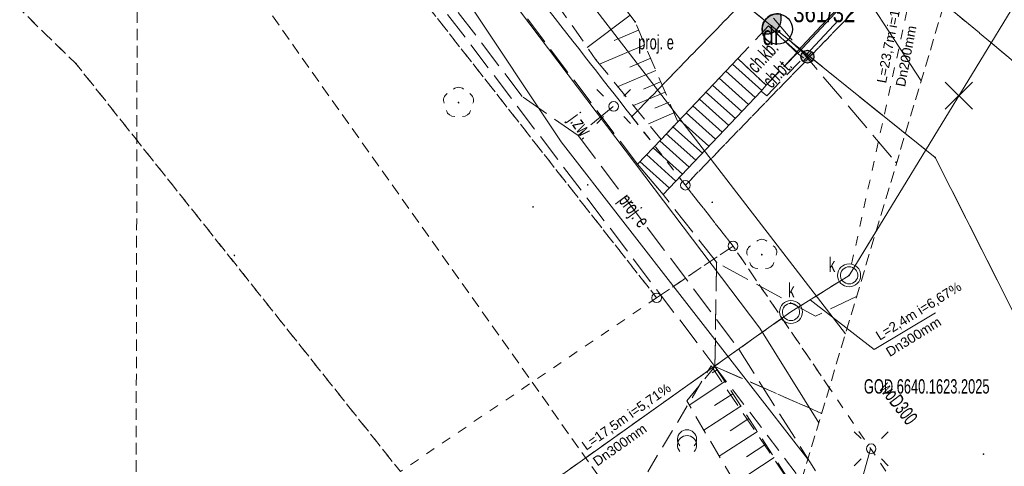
# Model space of a CAD drawing. Header units: metres. Extents: x 6541766 to 6542178, y 5894743 to 5895314.
# Tile 7 of 77: x 6541793 to 6541844, y 5894983 to 5895007. Entities that reach past the tile are written whole.
import ezdxf
from ezdxf.enums import TextEntityAlignment as Align

# ---------------------------------------------------------------- set-up
doc = ezdxf.new("R2010")
doc.units = ezdxf.units.M
for name, pattern in [('0.5_0.5', [1, 0.5, -0.5]), ('1.0_0.5', [1.5, 1, -0.5]), ('1.5_0.5', [2, 1.5, -0.5]), ('2', [0.9, 0.6, -0.3]), ('DASHED', [0.75, 0.5, -0.25]), ('egkk-500', [2, 1.5, -0.5]), ('egug-500', [1, 0.5, -0.5])]:
    doc.linetypes.add(name, pattern=pattern)
for name, color, linetype in [('000 Inne (niezydentyfikowane)', 7, 'Continuous'), ('210-oznaczenie konturu użytku gruntowego', 7, 'Continuous'), ('211-numer działki ewidencyjnej', 7, 'Continuous'), ('217-kontur klasyfikacyjny', 7, 'Continuous'), ('218-kontur użytku gruntowego', 7, 'Continuous'), ('219-działka ewidencyjna', 7, 'Continuous'), ('_rozbiórki', 1, 'Continuous'), ('chodnik', 7, 'Continuous'), ('chodnik-Atr17', 7, 'Continuous'), ('jezdnia', 7, 'Continuous'), ('jezdnia-Atr17', 7, 'Continuous'), ('krawężnik', 7, 'Continuous'), ('latarnia - ob. projektowany-Atr17', 7, 'Continuous'), ('przewód elektroenergetyczny podziemny', 7, 'Continuous'), ('przewód elektroenergetyczny podziemny - ob. projektowany', 7, 'Continuous'), ('przewód elektroenergetyczny podziemny - ob. projektowany-Atr1', 7, 'Continuous'), ('przewód kanalizacyjny', 7, 'Continuous'), ('przewód wodociągowy', 7, 'Continuous'), ('przewód wodociągowy-Atr1', 7, 'Continuous'), ('schody w ciągu komunikacyjnym', 7, 'Continuous'), ('skarpa nieumocniona', 7, 'Continuous'), ('studnia kanalizacyjna', 7, 'Continuous'), ('studnia kanalizacyjna-Atr17', 7, 'Continuous'), ('zadrzewienie  zakrzewienie', 7, 'Continuous'), ('Zakres', 7, 'Continuous'), ('Zakres-Atr18', 7, 'Continuous')]:
    doc.layers.add(name, color=color, linetype=linetype)
for name, color, linetype, lineweight in [('_dr_obrzeże 8x30', 210, 'Continuous', 30), ('_dr_ścieki kd', 36, 'Continuous', 30), ('IE - Kable projektowane', 1, 'DASHED', 20), ('IE - podklad', 8, 'Continuous', 9), ('IE - SŁUP', 1, 'Continuous', 30)]:
    doc.layers.add(name, color=color, linetype=linetype, lineweight=lineweight)
doc.styles.add('MtXpl_Arial', font='arial.ttf', dxfattribs={"height": 0.2})
doc.styles.add('MtXpl_Arial1', font='arial.ttf', dxfattribs={"height": 0.2})
doc.styles.add('MtXpl_Arial2', font='arial.ttf', dxfattribs={"height": 0.2})
doc.styles.add('MtXpl_Arial3', font='arial.ttf', dxfattribs={"height": 0.2})
doc.styles.add('MtXpl_Arial4', font='arial.ttf', dxfattribs={"height": 0.2})
doc.styles.add('MtXpl_Arial5', font='arial.ttf', dxfattribs={"height": 0.2})

# ---------------------------------------------------------------- blocks, each defined once
blk = doc.blocks.new('blok - sanitarne pzt chelmza ng')
at = {"layer": '_dr_ścieki kd', "linetype": '0.5_0.5', "lineweight": 9}
for p, q in [((6542336.368, 5894993.826), (6542341.298, 5895016.371)), ((6542335.732, 5894992.92), (6542333.718, 5894991.65)), ((6542332.721, 5894990.982), (6542318.484, 5894980.866))]:
    blk.add_line(p, q, dxfattribs=at)
at = {"layer": '_dr_ścieki kd', "lineweight": 9}
for p, q in [((6542337.541, 5894989.367), (6542334.204, 5894991.957)), ((6542340.74, 5894991.278), (6542337.541, 5894989.367))]:
    blk.add_line(p, q, dxfattribs=at)
for centre in [(6542336.24, 5894993.24), (6542333.21, 5894991.33)]:
    blk.add_circle(centre, 0.6, dxfattribs=at)
at = {"layer": '_rozbiórki', "lineweight": 9}
for p, q in [((6542341.251, 5895003.32), (6542342.665, 5895001.906)), ((6542342.665, 5895003.32), (6542341.251, 5895001.906))]:
    blk.add_line(p, q, dxfattribs=at)
at = {"layer": 'przewód elektroenergetyczny podziemny', "color": 1, "linetype": 'Continuous', "lineweight": 9}
for p, q in [((6542328.04, 5895021.7), (6542339.992, 5895003.38)), ((6542321.23, 5895000.2), (6542315.55, 5895008.77)), ((6542334.094, 5894983.664), (6542321.23, 5895000.2))]:
    blk.add_line(p, q, dxfattribs=at)
at = {"layer": 'przewód elektroenergetyczny podziemny - ob. projektowany', "color": 1, "linetype": '1.5_0.5', "lineweight": 9}
for p, q in [((6542319.2, 5895002.57), (6542307.69, 5895017.74)), ((6542319.2, 5895002.57), (6542307.69, 5895017.74)), ((6542322.12, 5895000.53), (6542319.2, 5895002.57)), ((6542322.12, 5895000.53), (6542319.2, 5895002.57)), ((6542323.94, 5895002.05), (6542322.12, 5895000.53)), ((6542323.94, 5895002.05), (6542322.12, 5895000.53)), ((6542322.12, 5895000.53), (6542330.49, 5894989.4)), ((6542322.12, 5895000.53), (6542330.49, 5894989.4)), ((6542330.49, 5894989.4), (6542334.096, 5894983.672)), ((6542330.49, 5894989.4), (6542336.25, 5894980.25)), ((6542337.36, 5894984.2), (6542336.21, 5894980.12))]:
    blk.add_line(p, q, dxfattribs=at)
at = {"layer": 'przewód kanalizacyjny', "color": 34, "linetype": 'Continuous', "lineweight": 9}
for p, q in [((6542336.24, 5894993.24), (6542388.99, 5895079.71)), ((6542336.24, 5894993.24), (6542337.65, 5894995.552)), ((6542333.21, 5894991.33), (6542336.24, 5894993.24)), ((6542333.21, 5894991.33), (6542336.24, 5894993.24)), ((6542318.11, 5894980.6), (6542333.21, 5894991.33)), ((6542322.514, 5894983.73), (6542333.21, 5894991.33))]:
    blk.add_line(p, q, dxfattribs=at)
at = {"layer": 'przewód wodociągowy', "color": 5, "linetype": 'Continuous', "lineweight": 9}
for p, q in [((6542289.34, 5895050.89), (6542336.045, 5894990.186)), ((6542331.58, 5894990.49), (6542308.82, 5895020.62)), ((6542334.659, 5894985.553), (6542331.58, 5894990.49))]:
    blk.add_line(p, q, dxfattribs=at)
at = {"layer": 'studnia kanalizacyjna', "color": 34, "linetype": 'Continuous', "lineweight": 9}
for p, q in [((6542335.85, 5894993.46), (6542335.91, 5894993.54)), ((6542335.85, 5894993.46), (6542335.91, 5894993.54)), ((6542335.91, 5894993.54), (6542335.98, 5894993.6)), ((6542335.91, 5894993.54), (6542335.98, 5894993.6)), ((6542335.98, 5894993.6), (6542336.06, 5894993.65)), ((6542335.98, 5894993.6), (6542336.06, 5894993.65)), ((6542336.06, 5894993.65), (6542336.15, 5894993.68)), ((6542336.06, 5894993.65), (6542336.15, 5894993.68)), ((6542336.15, 5894993.68), (6542336.24, 5894993.69)), ((6542336.15, 5894993.68), (6542336.24, 5894993.69)), ((6542336.24, 5894993.69), (6542336.33, 5894993.68)), ((6542336.24, 5894993.69), (6542336.33, 5894993.68)), ((6542336.33, 5894993.68), (6542336.42, 5894993.65)), ((6542336.33, 5894993.68), (6542336.42, 5894993.65)), ((6542336.42, 5894993.65), (6542336.5, 5894993.6)), ((6542336.42, 5894993.65), (6542336.5, 5894993.6)), ((6542336.5, 5894993.6), (6542336.57, 5894993.54)), ((6542336.5, 5894993.6), (6542336.57, 5894993.54)), ((6542336.57, 5894993.54), (6542336.63, 5894993.47)), ((6542336.57, 5894993.54), (6542336.63, 5894993.47)), ((6542335.79, 5894993.29), (6542335.81, 5894993.38)), ((6542335.79, 5894993.29), (6542335.81, 5894993.38)), ((6542335.79, 5894993.19), (6542335.79, 5894993.29)), ((6542335.79, 5894993.19), (6542335.79, 5894993.29)), ((6542335.81, 5894993.1), (6542335.79, 5894993.19)), ((6542335.81, 5894993.1), (6542335.79, 5894993.19)), ((6542335.81, 5894993.38), (6542335.85, 5894993.46)), ((6542335.81, 5894993.38), (6542335.85, 5894993.46)), ((6542335.85, 5894993.01), (6542335.81, 5894993.1)), ((6542335.85, 5894993.01), (6542335.81, 5894993.1)), ((6542335.91, 5894992.94), (6542335.85, 5894993.01)), ((6542335.91, 5894992.94), (6542335.85, 5894993.01)), ((6542336.63, 5894993.02), (6542336.57, 5894992.94)), ((6542336.63, 5894993.02), (6542336.57, 5894992.94)), ((6542336.63, 5894993.47), (6542336.67, 5894993.38)), ((6542336.63, 5894993.47), (6542336.67, 5894993.38)), ((6542336.67, 5894993.1), (6542336.63, 5894993.02)), ((6542336.67, 5894993.1), (6542336.63, 5894993.02)), ((6542336.67, 5894993.38), (6542336.69, 5894993.29)), ((6542336.67, 5894993.38), (6542336.69, 5894993.29)), ((6542336.69, 5894993.19), (6542336.67, 5894993.1)), ((6542336.69, 5894993.19), (6542336.67, 5894993.1)), ((6542336.69, 5894993.29), (6542336.69, 5894993.19)), ((6542336.69, 5894993.29), (6542336.69, 5894993.19)), ((6542335.98, 5894992.88), (6542335.91, 5894992.94)), ((6542335.98, 5894992.88), (6542335.91, 5894992.94)), ((6542336.06, 5894992.83), (6542335.98, 5894992.88)), ((6542336.06, 5894992.83), (6542335.98, 5894992.88)), ((6542336.15, 5894992.8), (6542336.06, 5894992.83)), ((6542336.15, 5894992.8), (6542336.06, 5894992.83)), ((6542336.24, 5894992.79), (6542336.15, 5894992.8)), ((6542336.24, 5894992.79), (6542336.15, 5894992.8)), ((6542336.33, 5894992.8), (6542336.24, 5894992.79)), ((6542336.33, 5894992.8), (6542336.24, 5894992.79)), ((6542336.42, 5894992.83), (6542336.33, 5894992.8)), ((6542336.42, 5894992.83), (6542336.33, 5894992.8)), ((6542336.5, 5894992.88), (6542336.42, 5894992.83)), ((6542336.5, 5894992.88), (6542336.42, 5894992.83)), ((6542336.57, 5894992.94), (6542336.5, 5894992.88)), ((6542336.57, 5894992.94), (6542336.5, 5894992.88)), ((6542332.76, 5894991.38), (6542332.78, 5894991.47)), ((6542332.76, 5894991.38), (6542332.78, 5894991.47)), ((6542332.78, 5894991.47), (6542332.82, 5894991.55)), ((6542332.78, 5894991.47), (6542332.82, 5894991.55)), ((6542332.82, 5894991.55), (6542332.88, 5894991.63)), ((6542332.82, 5894991.55), (6542332.88, 5894991.63)), ((6542332.88, 5894991.63), (6542332.95, 5894991.69)), ((6542332.88, 5894991.63), (6542332.95, 5894991.69)), ((6542332.95, 5894991.69), (6542333.03, 5894991.74)), ((6542332.95, 5894991.69), (6542333.03, 5894991.74)), ((6542333.03, 5894991.74), (6542333.12, 5894991.77)), ((6542333.03, 5894991.74), (6542333.12, 5894991.77)), ((6542333.12, 5894991.77), (6542333.21, 5894991.78)), ((6542333.12, 5894991.77), (6542333.21, 5894991.78)), ((6542333.21, 5894991.78), (6542333.3, 5894991.77)), ((6542333.21, 5894991.78), (6542333.3, 5894991.77)), ((6542333.3, 5894991.77), (6542333.39, 5894991.74)), ((6542333.3, 5894991.77), (6542333.39, 5894991.74)), ((6542333.39, 5894991.74), (6542333.47, 5894991.69)), ((6542333.39, 5894991.74), (6542333.47, 5894991.69)), ((6542333.47, 5894991.69), (6542333.54, 5894991.63)), ((6542333.47, 5894991.69), (6542333.54, 5894991.63)), ((6542333.54, 5894991.63), (6542333.6, 5894991.56)), ((6542333.54, 5894991.63), (6542333.6, 5894991.56)), ((6542333.6, 5894991.56), (6542333.64, 5894991.47)), ((6542333.6, 5894991.56), (6542333.64, 5894991.47)), ((6542333.64, 5894991.47), (6542333.66, 5894991.38)), ((6542333.64, 5894991.47), (6542333.66, 5894991.38)), ((6542332.76, 5894991.28), (6542332.76, 5894991.38)), ((6542332.76, 5894991.28), (6542332.76, 5894991.38)), ((6542332.78, 5894991.19), (6542332.76, 5894991.28)), ((6542332.78, 5894991.19), (6542332.76, 5894991.28)), ((6542332.82, 5894991.1), (6542332.78, 5894991.19)), ((6542332.82, 5894991.1), (6542332.78, 5894991.19)), ((6542332.88, 5894991.03), (6542332.82, 5894991.1)), ((6542332.88, 5894991.03), (6542332.82, 5894991.1)), ((6542332.95, 5894990.97), (6542332.88, 5894991.03)), ((6542332.95, 5894990.97), (6542332.88, 5894991.03)), ((6542333.03, 5894990.92), (6542332.95, 5894990.97)), ((6542333.03, 5894990.92), (6542332.95, 5894990.97)), ((6542333.47, 5894990.97), (6542333.39, 5894990.92)), ((6542333.47, 5894990.97), (6542333.39, 5894990.92)), ((6542333.54, 5894991.03), (6542333.47, 5894990.97)), ((6542333.54, 5894991.03), (6542333.47, 5894990.97)), ((6542333.6, 5894991.11), (6542333.54, 5894991.03)), ((6542333.6, 5894991.11), (6542333.54, 5894991.03)), ((6542333.64, 5894991.19), (6542333.6, 5894991.11)), ((6542333.64, 5894991.19), (6542333.6, 5894991.11)), ((6542333.66, 5894991.28), (6542333.64, 5894991.19)), ((6542333.66, 5894991.28), (6542333.64, 5894991.19)), ((6542333.66, 5894991.38), (6542333.66, 5894991.28)), ((6542333.66, 5894991.38), (6542333.66, 5894991.28)), ((6542333.12, 5894990.89), (6542333.03, 5894990.92)), ((6542333.12, 5894990.89), (6542333.03, 5894990.92)), ((6542333.21, 5894990.88), (6542333.12, 5894990.89)), ((6542333.21, 5894990.88), (6542333.12, 5894990.89)), ((6542333.3, 5894990.89), (6542333.21, 5894990.88)), ((6542333.3, 5894990.89), (6542333.21, 5894990.88)), ((6542333.39, 5894990.92), (6542333.3, 5894990.89)), ((6542333.39, 5894990.92), (6542333.3, 5894990.89))]:
    blk.add_line(p, q, dxfattribs=at)
at = {"layer": '_dr_ścieki kd', "linetype": '0.5_0.5', "lineweight": 9}
for s, rotation, style, p in [('L=23,7m i=1,31%', 79.2403, 'MtXpl_Arial4', (6542338.164, 5895003.232)), ('Dn200mm', 79.2403, 'MtXpl_Arial5', (6542339.15, 5895003.042)), ('L=2,4m i=6,67%', 31.8754, 'MtXpl_Arial', (6542337.83, 5894989.829)), ('Dn300mm', 31.8754, 'MtXpl_Arial1', (6542338.358, 5894988.975)), ('L=17,5m i=5,71%', 35.2755, 'MtXpl_Arial2', (6542322.54, 5894984.087)), ('Dn300mm', 35.2755, 'MtXpl_Arial3', (6542323.117, 5894983.266))]:
    blk.add_text(s, height=0.5, rotation=rotation, dxfattribs=dict(at, style=style)).set_placement(p)
at = {"layer": 'przewód elektroenergetyczny podziemny - ob. projektowany-Atr1', "color": 1, "lineweight": 9, "width": 0.667}
blk.add_text('proj. e', height=0.75, rotation=306.944, dxfattribs=at).set_placement((6542324.49, 5894997.37), align=Align.MIDDLE_LEFT)
blk.add_text('proj. e', height=0.75, rotation=306.944, dxfattribs=at).set_placement((6542324.49, 5894997.37), align=Align.MIDDLE_LEFT)
at = {"layer": 'przewód wodociągowy-Atr1', "color": 5, "lineweight": 9, "width": 0.667}
blk.add_text('woD300', height=0.75, rotation=307.574, dxfattribs=at).set_placement((6542338.07, 5894987.55), align=Align.MIDDLE_LEFT)
at = {"layer": 'studnia kanalizacyjna-Atr17', "color": 34, "lineweight": 9, "width": 0.667}
for p in [(6542335.18, 5894993.42), (6542335.18, 5894993.42), (6542333.06, 5894992.09), (6542333.06, 5894992.09)]:
    blk.add_text('k', height=0.75, dxfattribs=at).set_placement(p)
blk = doc.blocks.new('blok - podklad szary rfqfqw')
at = {"color": 8, "lineweight": 9}
for p in [(6541844.097, 5895016.209), (6541832.04, 5895006.25)]:
    blk.add_line(p, (6541833.5, 5895004.884), dxfattribs=at)
at = {"color": 8, "linetype": 'Continuous', "lineweight": 9}
for p, q in [((6541823.44, 5895002.581), (6541823.087, 5895002.934)), ((6541823.44, 5895002.581), (6541823.087, 5895002.934)), ((6541824.501, 5895002.581), (6541824.854, 5895002.934)), ((6541824.501, 5895002.581), (6541824.854, 5895002.934)), ((6541823.44, 5895001.52), (6541823.087, 5895001.167)), ((6541823.44, 5895001.52), (6541823.087, 5895001.167)), ((6541824.501, 5895001.52), (6541824.854, 5895001.167)), ((6541824.501, 5895001.52), (6541824.854, 5895001.167)), ((6541836.86, 5894984.731), (6541836.507, 5894985.084)), ((6541837.921, 5894984.731), (6541838.274, 5894985.084)), ((6541836.86, 5894983.67), (6541836.507, 5894983.317)), ((6541837.921, 5894983.67), (6541838.274, 5894983.317))]:
    blk.add_line(p, q, dxfattribs=at)
for centre in [(6541823.97, 5895002.05), (6541823.97, 5895002.05), (6541827.71, 5894997.94), (6541827.71, 5894997.94), (6541830.19, 5894994.77), (6541830.19, 5894994.77), (6541826.21, 5894992.07), (6541826.21, 5894992.07), (6541837.39, 5894984.2)]:
    blk.add_circle(centre, 0.25, dxfattribs=at)
for centre, radius, start, end in [((6541815.89, 5895002.65), 0.4, 49.272, 130.728), ((6541815.89, 5895002.65), 0.4, 49.272, 130.728), ((6541815.51, 5895002.374), 0.4, 121.308, 202.548), ((6541815.51, 5895002.374), 0.4, 121.308, 202.548), ((6541816.27, 5895002.374), 0.4, 337.452, 58.692), ((6541816.27, 5895002.374), 0.4, 337.452, 58.692), ((6541815.655, 5895001.926), 0.4, 193.221, 274.871), ((6541815.655, 5895001.926), 0.4, 193.221, 274.871), ((6541816.125, 5895001.926), 0.4, 265.129, 346.779), ((6541816.125, 5895001.926), 0.4, 265.129, 346.779), ((6541831.69, 5894994.72), 0.4, 49.272, 130.728), ((6541831.31, 5894994.444), 0.4, 121.308, 202.548), ((6541832.07, 5894994.444), 0.4, 337.452, 58.692), ((6541831.455, 5894993.996), 0.4, 193.221, 274.871), ((6541831.925, 5894993.996), 0.4, 265.129, 346.779), ((6541827.794, 5894984.687), 0.5, 318.85, 221.162), ((6541827.794, 5894984.387), 0.5, 318.85, 221.162)]:
    blk.add_arc(centre, radius, start, end, dxfattribs=at)
at = {"color": 8, "linetype": 'Continuous', "lineweight": 9, "extrusion": (0, 0, -1)}
for points in [[(-6541825.058, 5895006.428), (-6541825.058, 5895006.492), (-6541825.045, 5895006.46)], [(-6541825.058, 5895006.428), (-6541825.058, 5895006.492), (-6541825.045, 5895006.46)], [(-6541825.058, 5895006.492), (-6541825.09, 5895006.415), (-6541825.09, 5895006.505)], [(-6541825.058, 5895006.492), (-6541825.09, 5895006.415), (-6541825.09, 5895006.505)], [(-6541825.058, 5895006.492), (-6541825.058, 5895006.428), (-6541825.09, 5895006.415)], [(-6541825.058, 5895006.492), (-6541825.058, 5895006.428), (-6541825.09, 5895006.415)], [(-6541825.09, 5895006.505), (-6541825.09, 5895006.415), (-6541825.122, 5895006.428)], [(-6541825.09, 5895006.505), (-6541825.122, 5895006.428), (-6541825.122, 5895006.492)], [(-6541825.09, 5895006.505), (-6541825.09, 5895006.415), (-6541825.122, 5895006.428)], [(-6541825.09, 5895006.505), (-6541825.122, 5895006.428), (-6541825.122, 5895006.492)], [(-6541825.122, 5895006.492), (-6541825.122, 5895006.428), (-6541825.135, 5895006.46)], [(-6541825.122, 5895006.492), (-6541825.122, 5895006.428), (-6541825.135, 5895006.46)], [(-6541795.918, 5895004.258), (-6541795.918, 5895004.322), (-6541795.905, 5895004.29)], [(-6541795.918, 5895004.322), (-6541795.95, 5895004.245), (-6541795.95, 5895004.335)], [(-6541795.918, 5895004.322), (-6541795.918, 5895004.258), (-6541795.95, 5895004.245)], [(-6541795.95, 5895004.335), (-6541795.95, 5895004.245), (-6541795.982, 5895004.258)], [(-6541795.95, 5895004.335), (-6541795.982, 5895004.258), (-6541795.982, 5895004.322)], [(-6541795.982, 5895004.322), (-6541795.982, 5895004.258), (-6541795.995, 5895004.29)], [(-6541823.018, 5895004.448), (-6541823.018, 5895004.512), (-6541823.005, 5895004.48)], [(-6541823.018, 5895004.448), (-6541823.018, 5895004.512), (-6541823.005, 5895004.48)], [(-6541823.018, 5895004.512), (-6541823.05, 5895004.435), (-6541823.05, 5895004.525)], [(-6541823.018, 5895004.512), (-6541823.05, 5895004.435), (-6541823.05, 5895004.525)], [(-6541823.018, 5895004.512), (-6541823.018, 5895004.448), (-6541823.05, 5895004.435)], [(-6541823.018, 5895004.512), (-6541823.018, 5895004.448), (-6541823.05, 5895004.435)], [(-6541823.05, 5895004.525), (-6541823.05, 5895004.435), (-6541823.082, 5895004.448)], [(-6541823.05, 5895004.525), (-6541823.082, 5895004.448), (-6541823.082, 5895004.512)], [(-6541823.05, 5895004.525), (-6541823.05, 5895004.435), (-6541823.082, 5895004.448)], [(-6541823.05, 5895004.525), (-6541823.082, 5895004.448), (-6541823.082, 5895004.512)], [(-6541823.082, 5895004.512), (-6541823.082, 5895004.448), (-6541823.095, 5895004.48)], [(-6541823.082, 5895004.512), (-6541823.082, 5895004.448), (-6541823.095, 5895004.48)], [(-6541815.855, 5895002.215), (-6541815.855, 5895002.285), (-6541815.84, 5895002.25)], [(-6541815.855, 5895002.215), (-6541815.855, 5895002.285), (-6541815.84, 5895002.25)], [(-6541815.855, 5895002.285), (-6541815.89, 5895002.2), (-6541815.89, 5895002.3)], [(-6541815.855, 5895002.285), (-6541815.89, 5895002.2), (-6541815.89, 5895002.3)], [(-6541815.855, 5895002.285), (-6541815.855, 5895002.215), (-6541815.89, 5895002.2)], [(-6541815.855, 5895002.285), (-6541815.855, 5895002.215), (-6541815.89, 5895002.2)], [(-6541815.89, 5895002.3), (-6541815.89, 5895002.2), (-6541815.925, 5895002.215)], [(-6541815.89, 5895002.3), (-6541815.925, 5895002.215), (-6541815.925, 5895002.285)], [(-6541815.89, 5895002.3), (-6541815.89, 5895002.2), (-6541815.925, 5895002.215)], [(-6541815.89, 5895002.3), (-6541815.925, 5895002.215), (-6541815.925, 5895002.285)], [(-6541815.925, 5895002.285), (-6541815.925, 5895002.215), (-6541815.94, 5895002.25)], [(-6541815.925, 5895002.285), (-6541815.925, 5895002.215), (-6541815.94, 5895002.25)], [(-6541824.888, 5895001.488), (-6541824.888, 5895001.552), (-6541824.875, 5895001.52)], [(-6541824.888, 5895001.488), (-6541824.888, 5895001.552), (-6541824.875, 5895001.52)], [(-6541824.888, 5895001.552), (-6541824.92, 5895001.475), (-6541824.92, 5895001.565)], [(-6541824.888, 5895001.552), (-6541824.92, 5895001.475), (-6541824.92, 5895001.565)], [(-6541824.888, 5895001.552), (-6541824.888, 5895001.488), (-6541824.92, 5895001.475)], [(-6541824.888, 5895001.552), (-6541824.888, 5895001.488), (-6541824.92, 5895001.475)], [(-6541824.92, 5895001.565), (-6541824.92, 5895001.475), (-6541824.952, 5895001.488)], [(-6541824.92, 5895001.565), (-6541824.952, 5895001.488), (-6541824.952, 5895001.552)], [(-6541824.92, 5895001.565), (-6541824.92, 5895001.475), (-6541824.952, 5895001.488)], [(-6541824.92, 5895001.565), (-6541824.952, 5895001.488), (-6541824.952, 5895001.552)], [(-6541824.952, 5895001.552), (-6541824.952, 5895001.488), (-6541824.965, 5895001.52)], [(-6541824.952, 5895001.552), (-6541824.952, 5895001.488), (-6541824.965, 5895001.52)], [(-6541838.648, 5894999.108), (-6541838.648, 5894999.172), (-6541838.635, 5894999.14)], [(-6541838.648, 5894999.172), (-6541838.68, 5894999.095), (-6541838.68, 5894999.185)], [(-6541838.648, 5894999.172), (-6541838.648, 5894999.108), (-6541838.68, 5894999.095)], [(-6541838.68, 5894999.185), (-6541838.68, 5894999.095), (-6541838.712, 5894999.108)], [(-6541838.68, 5894999.185), (-6541838.712, 5894999.108), (-6541838.712, 5894999.172)], [(-6541838.712, 5894999.172), (-6541838.712, 5894999.108), (-6541838.725, 5894999.14)], [(-6541840.688, 5894999.358), (-6541840.688, 5894999.422), (-6541840.675, 5894999.39)], [(-6541840.688, 5894999.422), (-6541840.72, 5894999.345), (-6541840.72, 5894999.435)], [(-6541840.688, 5894999.422), (-6541840.688, 5894999.358), (-6541840.72, 5894999.345)], [(-6541840.72, 5894999.435), (-6541840.72, 5894999.345), (-6541840.752, 5894999.358)], [(-6541840.72, 5894999.435), (-6541840.752, 5894999.358), (-6541840.752, 5894999.422)], [(-6541840.752, 5894999.422), (-6541840.752, 5894999.358), (-6541840.765, 5894999.39)], [(-6541822.588, 5894997.928), (-6541822.588, 5894997.992), (-6541822.575, 5894997.96)], [(-6541822.588, 5894997.928), (-6541822.588, 5894997.992), (-6541822.575, 5894997.96)], [(-6541822.588, 5894997.992), (-6541822.62, 5894997.915), (-6541822.62, 5894998.005)], [(-6541822.588, 5894997.992), (-6541822.62, 5894997.915), (-6541822.62, 5894998.005)], [(-6541822.588, 5894997.992), (-6541822.588, 5894997.928), (-6541822.62, 5894997.915)], [(-6541822.588, 5894997.992), (-6541822.588, 5894997.928), (-6541822.62, 5894997.915)], [(-6541822.62, 5894998.005), (-6541822.62, 5894997.915), (-6541822.652, 5894997.928)], [(-6541822.62, 5894998.005), (-6541822.652, 5894997.928), (-6541822.652, 5894997.992)], [(-6541822.62, 5894998.005), (-6541822.62, 5894997.915), (-6541822.652, 5894997.928)], [(-6541822.62, 5894998.005), (-6541822.652, 5894997.928), (-6541822.652, 5894997.992)], [(-6541822.652, 5894997.992), (-6541822.652, 5894997.928), (-6541822.665, 5894997.96)], [(-6541822.652, 5894997.992), (-6541822.652, 5894997.928), (-6541822.665, 5894997.96)], [(-6541829.078, 5894997.018), (-6541829.078, 5894997.082), (-6541829.065, 5894997.05)], [(-6541829.078, 5894997.018), (-6541829.078, 5894997.082), (-6541829.065, 5894997.05)], [(-6541829.078, 5894997.082), (-6541829.11, 5894997.005), (-6541829.11, 5894997.095)], [(-6541829.078, 5894997.082), (-6541829.11, 5894997.005), (-6541829.11, 5894997.095)], [(-6541829.078, 5894997.082), (-6541829.078, 5894997.018), (-6541829.11, 5894997.005)], [(-6541829.078, 5894997.082), (-6541829.078, 5894997.018), (-6541829.11, 5894997.005)], [(-6541829.11, 5894997.095), (-6541829.11, 5894997.005), (-6541829.142, 5894997.018)], [(-6541829.11, 5894997.095), (-6541829.142, 5894997.018), (-6541829.142, 5894997.082)], [(-6541829.11, 5894997.095), (-6541829.11, 5894997.005), (-6541829.142, 5894997.018)], [(-6541829.11, 5894997.095), (-6541829.142, 5894997.018), (-6541829.142, 5894997.082)], [(-6541829.142, 5894997.082), (-6541829.142, 5894997.018), (-6541829.155, 5894997.05)], [(-6541829.142, 5894997.082), (-6541829.142, 5894997.018), (-6541829.155, 5894997.05)], [(-6541819.738, 5894996.778), (-6541819.738, 5894996.842), (-6541819.725, 5894996.81)], [(-6541819.738, 5894996.778), (-6541819.738, 5894996.842), (-6541819.725, 5894996.81)], [(-6541819.738, 5894996.842), (-6541819.77, 5894996.765), (-6541819.77, 5894996.855)], [(-6541819.738, 5894996.842), (-6541819.77, 5894996.765), (-6541819.77, 5894996.855)], [(-6541819.738, 5894996.842), (-6541819.738, 5894996.778), (-6541819.77, 5894996.765)], [(-6541819.738, 5894996.842), (-6541819.738, 5894996.778), (-6541819.77, 5894996.765)], [(-6541819.77, 5894996.855), (-6541819.77, 5894996.765), (-6541819.802, 5894996.778)], [(-6541819.77, 5894996.855), (-6541819.802, 5894996.778), (-6541819.802, 5894996.842)], [(-6541819.77, 5894996.855), (-6541819.77, 5894996.765), (-6541819.802, 5894996.778)], [(-6541819.77, 5894996.855), (-6541819.802, 5894996.778), (-6541819.802, 5894996.842)], [(-6541819.802, 5894996.842), (-6541819.802, 5894996.778), (-6541819.815, 5894996.81)], [(-6541819.802, 5894996.842), (-6541819.802, 5894996.778), (-6541819.815, 5894996.81)], [(-6541804.178, 5894994.248), (-6541804.178, 5894994.312), (-6541804.165, 5894994.28)], [(-6541804.178, 5894994.312), (-6541804.21, 5894994.235), (-6541804.21, 5894994.325)], [(-6541804.178, 5894994.312), (-6541804.178, 5894994.248), (-6541804.21, 5894994.235)], [(-6541804.21, 5894994.325), (-6541804.21, 5894994.235), (-6541804.242, 5894994.248)], [(-6541804.21, 5894994.325), (-6541804.242, 5894994.248), (-6541804.242, 5894994.312)], [(-6541804.242, 5894994.312), (-6541804.242, 5894994.248), (-6541804.255, 5894994.28)], [(-6541831.655, 5894994.285), (-6541831.655, 5894994.355), (-6541831.64, 5894994.32)], [(-6541831.658, 5894994.288), (-6541831.658, 5894994.352), (-6541831.645, 5894994.32)], [(-6541831.655, 5894994.355), (-6541831.69, 5894994.27), (-6541831.69, 5894994.37)], [(-6541831.655, 5894994.355), (-6541831.655, 5894994.285), (-6541831.69, 5894994.27)], [(-6541831.658, 5894994.352), (-6541831.69, 5894994.275), (-6541831.69, 5894994.365)], [(-6541831.658, 5894994.352), (-6541831.658, 5894994.288), (-6541831.69, 5894994.275)], [(-6541831.69, 5894994.37), (-6541831.69, 5894994.27), (-6541831.725, 5894994.285)], [(-6541831.69, 5894994.37), (-6541831.725, 5894994.285), (-6541831.725, 5894994.355)], [(-6541831.69, 5894994.365), (-6541831.69, 5894994.275), (-6541831.722, 5894994.288)], [(-6541831.69, 5894994.365), (-6541831.722, 5894994.288), (-6541831.722, 5894994.352)], [(-6541831.722, 5894994.352), (-6541831.722, 5894994.288), (-6541831.735, 5894994.32)], [(-6541831.725, 5894994.355), (-6541831.725, 5894994.285), (-6541831.74, 5894994.32)], [(-6541829.298, 5894993.888), (-6541829.298, 5894993.952), (-6541829.285, 5894993.92)], [(-6541829.298, 5894993.888), (-6541829.298, 5894993.952), (-6541829.285, 5894993.92)], [(-6541829.298, 5894993.952), (-6541829.33, 5894993.875), (-6541829.33, 5894993.965)], [(-6541829.298, 5894993.952), (-6541829.33, 5894993.875), (-6541829.33, 5894993.965)], [(-6541829.298, 5894993.952), (-6541829.298, 5894993.888), (-6541829.33, 5894993.875)], [(-6541829.298, 5894993.952), (-6541829.298, 5894993.888), (-6541829.33, 5894993.875)], [(-6541829.33, 5894993.965), (-6541829.33, 5894993.875), (-6541829.362, 5894993.888)], [(-6541829.33, 5894993.965), (-6541829.362, 5894993.888), (-6541829.362, 5894993.952)], [(-6541829.33, 5894993.965), (-6541829.33, 5894993.875), (-6541829.362, 5894993.888)], [(-6541829.33, 5894993.965), (-6541829.362, 5894993.888), (-6541829.362, 5894993.952)], [(-6541829.362, 5894993.952), (-6541829.362, 5894993.888), (-6541829.375, 5894993.92)], [(-6541829.362, 5894993.952), (-6541829.362, 5894993.888), (-6541829.375, 5894993.92)], [(-6541836.208, 5894993.208), (-6541836.208, 5894993.272), (-6541836.195, 5894993.24)], [(-6541836.208, 5894993.208), (-6541836.208, 5894993.272), (-6541836.195, 5894993.24)], [(-6541836.208, 5894993.272), (-6541836.24, 5894993.195), (-6541836.24, 5894993.285)], [(-6541836.208, 5894993.272), (-6541836.24, 5894993.195), (-6541836.24, 5894993.285)], [(-6541836.208, 5894993.272), (-6541836.208, 5894993.208), (-6541836.24, 5894993.195)], [(-6541836.208, 5894993.272), (-6541836.208, 5894993.208), (-6541836.24, 5894993.195)], [(-6541836.24, 5894993.285), (-6541836.24, 5894993.195), (-6541836.272, 5894993.208)], [(-6541836.24, 5894993.285), (-6541836.272, 5894993.208), (-6541836.272, 5894993.272)], [(-6541836.24, 5894993.285), (-6541836.24, 5894993.195), (-6541836.272, 5894993.208)], [(-6541836.24, 5894993.285), (-6541836.272, 5894993.208), (-6541836.272, 5894993.272)], [(-6541836.272, 5894993.272), (-6541836.272, 5894993.208), (-6541836.285, 5894993.24)], [(-6541836.272, 5894993.272), (-6541836.272, 5894993.208), (-6541836.285, 5894993.24)], [(-6541829.218, 5894988.458), (-6541829.218, 5894988.522), (-6541829.205, 5894988.49)], [(-6541829.218, 5894988.458), (-6541829.218, 5894988.522), (-6541829.205, 5894988.49)], [(-6541829.218, 5894988.522), (-6541829.25, 5894988.445), (-6541829.25, 5894988.535)], [(-6541829.218, 5894988.522), (-6541829.25, 5894988.445), (-6541829.25, 5894988.535)], [(-6541829.218, 5894988.522), (-6541829.218, 5894988.458), (-6541829.25, 5894988.445)], [(-6541829.218, 5894988.522), (-6541829.218, 5894988.458), (-6541829.25, 5894988.445)], [(-6541829.25, 5894988.535), (-6541829.25, 5894988.445), (-6541829.282, 5894988.458)], [(-6541829.25, 5894988.535), (-6541829.282, 5894988.458), (-6541829.282, 5894988.522)], [(-6541829.25, 5894988.535), (-6541829.25, 5894988.445), (-6541829.282, 5894988.458)], [(-6541829.25, 5894988.535), (-6541829.282, 5894988.458), (-6541829.282, 5894988.522)], [(-6541829.282, 5894988.522), (-6541829.282, 5894988.458), (-6541829.295, 5894988.49)], [(-6541829.282, 5894988.522), (-6541829.282, 5894988.458), (-6541829.295, 5894988.49)], [(-6541843.208, 5894983.888), (-6541843.208, 5894983.952), (-6541843.195, 5894983.92)], [(-6541843.208, 5894983.952), (-6541843.24, 5894983.875), (-6541843.24, 5894983.965)], [(-6541843.208, 5894983.952), (-6541843.208, 5894983.888), (-6541843.24, 5894983.875)], [(-6541843.24, 5894983.965), (-6541843.24, 5894983.875), (-6541843.272, 5894983.888)], [(-6541843.24, 5894983.965), (-6541843.272, 5894983.888), (-6541843.272, 5894983.952)], [(-6541843.272, 5894983.952), (-6541843.272, 5894983.888), (-6541843.285, 5894983.92)]]:
    blk.add_solid(points, dxfattribs=at)
at = {"layer": '000 Inne (niezydentyfikowane)', "color": 8, "linetype": 'Continuous', "lineweight": 9}
for p, q in [((6541824.83, 5895006.8), (6541822.6, 5895005.12)), ((6541824.83, 5895006.8), (6541822.6, 5895005.12)), ((6541825.27, 5895006.03), (6541824, 5895005.48)), ((6541825.27, 5895006.03), (6541824, 5895005.48)), ((6541825.6, 5895005.26), (6541823.24, 5895004.25)), ((6541825.6, 5895005.26), (6541823.24, 5895004.25)), ((6541825.9, 5895004.56), (6541824.82, 5895004.1)), ((6541825.9, 5895004.56), (6541824.82, 5895004.1)), ((6541826.17, 5895003.92), (6541824.2, 5895003.08)), ((6541826.17, 5895003.92), (6541824.2, 5895003.08)), ((6541826.42, 5895003.33), (6541825.52, 5895002.95)), ((6541826.42, 5895003.33), (6541825.52, 5895002.95)), ((6541826.65, 5895002.79), (6541825, 5895002.09)), ((6541826.65, 5895002.79), (6541825, 5895002.09)), ((6541826.87, 5895002.27), (6541826.12, 5895001.95)), ((6541826.87, 5895002.27), (6541826.12, 5895001.95)), ((6541827.11, 5895001.71), (6541825.78, 5895001.14)), ((6541827.11, 5895001.71), (6541825.78, 5895001.14)), ((6541829.36, 5894988.32), (6541829.1, 5894988.15)), ((6541829.36, 5894988.32), (6541829.1, 5894988.15)), ((6541829.77, 5894987.7), (6541827.9, 5894986.48)), ((6541829.77, 5894987.7), (6541827.9, 5894986.48)), ((6541830.18, 5894987.06), (6541829.23, 5894986.45)), ((6541830.18, 5894987.06), (6541829.23, 5894986.45)), ((6541830.6, 5894986.42), (6541828.67, 5894985.17)), ((6541830.6, 5894986.42), (6541828.67, 5894985.17)), ((6541831.02, 5894985.77), (6541830.05, 5894985.13)), ((6541831.02, 5894985.77), (6541830.05, 5894985.13)), ((6541831.46, 5894985.1), (6541829.47, 5894983.81)), ((6541831.46, 5894985.1), (6541829.47, 5894983.81)), ((6541831.9, 5894984.43), (6541830.89, 5894983.77)), ((6541831.9, 5894984.43), (6541830.89, 5894983.77)), ((6541832.34, 5894983.74), (6541830.3, 5894982.41)), ((6541832.34, 5894983.74), (6541830.3, 5894982.41))]:
    blk.add_line(p, q, dxfattribs=at)
at = {"layer": '217-kontur klasyfikacyjny', "color": 8, "linetype": 'egkk-500', "lineweight": 9}
blk.add_line((6541838.81, 5895009.41), (6541845.71, 5895003.63), dxfattribs=at)
at = {"layer": '218-kontur użytku gruntowego', "color": 8, "linetype": 'egug-500', "lineweight": 9}
for p, q in [((6541795.95, 5895004.29), (6541777.13, 5895022.59)), ((6541777.13, 5895022.59), (6541795.95, 5895004.29)), ((6541806.38, 5895017.36), (6541826.21, 5894992.07)), ((6541826.21, 5894992.07), (6541806.38, 5895017.36)), ((6541806.38, 5895017.36), (6541826.21, 5894992.07)), ((6541826.21, 5894992.07), (6541806.38, 5895017.36)), ((6541824.92, 5895001.52), (6541816.3, 5895012.55)), ((6541816.3, 5895012.55), (6541824.92, 5895001.52)), ((6541824.92, 5895001.52), (6541816.3, 5895012.55)), ((6541816.3, 5895012.55), (6541824.92, 5895001.52)), ((6541835.37, 5895012.3), (6541824.92, 5895001.52)), ((6541824.92, 5895001.52), (6541835.37, 5895012.3)), ((6541835.37, 5895012.3), (6541824.92, 5895001.52)), ((6541824.92, 5895001.52), (6541835.37, 5895012.3)), ((6541827.71, 5894997.94), (6541838.81, 5895009.41)), ((6541838.81, 5895009.41), (6541827.71, 5894997.94)), ((6541827.71, 5894997.94), (6541838.81, 5895009.41)), ((6541838.81, 5895009.41), (6541827.71, 5894997.94)), ((6541838.81, 5895009.41), (6541845.71, 5895003.63)), ((6541845.71, 5895003.63), (6541838.81, 5895009.41)), ((6541812.86, 5894983.01), (6541795.95, 5895004.29)), ((6541795.95, 5895004.29), (6541812.86, 5894983.01)), ((6541824.92, 5895001.52), (6541827.71, 5894997.94)), ((6541827.71, 5894997.94), (6541824.92, 5895001.52)), ((6541824.92, 5895001.52), (6541827.71, 5894997.94)), ((6541827.71, 5894997.94), (6541824.92, 5895001.52)), ((6541830.19, 5894994.77), (6541827.71, 5894997.94)), ((6541827.71, 5894997.94), (6541830.19, 5894994.77)), ((6541830.19, 5894994.77), (6541827.71, 5894997.94)), ((6541827.71, 5894997.94), (6541830.19, 5894994.77)), ((6541826.21, 5894992.07), (6541830.19, 5894994.77)), ((6541830.19, 5894994.77), (6541826.21, 5894992.07)), ((6541826.21, 5894992.07), (6541830.19, 5894994.77)), ((6541830.19, 5894994.77), (6541826.21, 5894992.07))]:
    blk.add_line(p, q, dxfattribs=at)
at = {"layer": '219-działka ewidencyjna', "color": 8, "linetype": '0.5_0.5', "lineweight": 9}
for p, q in [((6541795.95, 5895004.29), (6541777.13, 5895022.59)), ((6541826.21, 5894992.07), (6541806.38, 5895017.36)), ((6541826.21, 5894992.07), (6541806.38, 5895017.36)), ((6541824.92, 5895001.52), (6541816.3, 5895012.55)), ((6541824.92, 5895001.52), (6541816.3, 5895012.55)), ((6541835.37, 5895012.3), (6541824.92, 5895001.52)), ((6541835.37, 5895012.3), (6541824.92, 5895001.52)), ((6541838.81, 5895009.41), (6541827.71, 5894997.94)), ((6541838.81, 5895009.41), (6541827.71, 5894997.94)), ((6541845.71, 5895003.63), (6541838.81, 5895009.41)), ((6541812.86, 5894983.01), (6541795.95, 5895004.29)), ((6541827.71, 5894997.94), (6541824.92, 5895001.52)), ((6541827.71, 5894997.94), (6541824.92, 5895001.52)), ((6541830.19, 5894994.77), (6541827.71, 5894997.94)), ((6541830.19, 5894994.77), (6541827.71, 5894997.94)), ((6541830.19, 5894994.77), (6541826.21, 5894992.07)), ((6541830.19, 5894994.77), (6541826.21, 5894992.07)), ((6541835.205, 5894987.38), (6541830.19, 5894994.77)), ((6541842.65, 5894976.41), (6541830.19, 5894994.77)), ((6541826.21, 5894992.07), (6541812.86, 5894983.01)), ((6541826.21, 5894992.07), (6541819.724, 5894987.668))]:
    blk.add_line(p, q, dxfattribs=at)
at = {"layer": '_dr_obrzeże 8x30', "color": 8, "lineweight": 9}
for p, q in [((6541844.097, 5895016.209), (6541833.5, 5895004.884)), ((6541844.169, 5895016.169), (6541833.559, 5895004.829))]:
    blk.add_line(p, q, dxfattribs=at)
at = {"layer": 'chodnik', "color": 8, "linetype": '1.0_0.5', "lineweight": 9}
for p, q in [((6541832.04, 5895006.25), (6541830.44, 5895004.54)), ((6541832.04, 5895006.25), (6541830.44, 5895004.54)), ((6541833.54, 5895004.83), (6541832.04, 5895006.25)), ((6541833.55, 5895004.87), (6541832.04, 5895006.25)), ((6541831.91, 5895003.16), (6541833.55, 5895004.87)), ((6541833.54, 5895004.83), (6541831.91, 5895003.16)), ((6541831.91, 5895003.16), (6541833.54, 5895004.83)), ((6541833.86, 5895004.59), (6541833.54, 5895004.83)), ((6541830.44, 5895004.54), (6541831.91, 5895003.16)), ((6541830.44, 5895004.54), (6541831.91, 5895003.16)), ((6541831.95, 5895002.61), (6541833.86, 5895004.59)), ((6541831.91, 5895003.16), (6541831.66, 5895002.85)), ((6541831.66, 5895002.85), (6541831.95, 5895002.61)), ((6541834.806, 5894986.046), (6541829.25, 5894988.49)), ((6541829.25, 5894988.49), (6541833.761, 5894982.551))]:
    blk.add_line(p, q, dxfattribs=at)
at = {"layer": 'jezdnia', "color": 8, "linetype": '1.5_0.5', "lineweight": 9}
for p, q in [((6541825.21, 5894999.04), (6541809.3, 5895020.09)), ((6541825.21, 5894999.04), (6541809.3, 5895020.09)), ((6541806.86, 5895018), (6541829.25, 5894988.49)), ((6541806.86, 5895018), (6541829.25, 5894988.49)), ((6541831.01, 5895008.17), (6541838.68, 5894999.14)), ((6541830.55, 5895007.57), (6541840.72, 5894999.39)), ((6541838.68, 5894999.14), (6541838.703, 5894999.071)), ((6541840.72, 5894999.39), (6541844.77, 5894991.38)), ((6541826.55, 5894997.45), (6541825.21, 5894999.04)), ((6541826.55, 5894997.45), (6541825.21, 5894999.04)), ((6541829.33, 5894993.92), (6541826.55, 5894997.45)), ((6541829.33, 5894993.92), (6541826.55, 5894997.45)), ((6541829.25, 5894988.49), (6541829.33, 5894993.92)), ((6541829.33, 5894993.92), (6541829.25, 5894988.49)), ((6541829.25, 5894988.49), (6541829.33, 5894993.92)), ((6541834.48, 5894991.11), (6541829.33, 5894993.92)), ((6541836.628, 5894992.135), (6541834.48, 5894991.11)), ((6541829.25, 5894988.49), (6541834.806, 5894986.046))]:
    blk.add_line(p, q, dxfattribs=at)
at = {"layer": 'krawężnik', "color": 8, "linetype": 'Continuous', "lineweight": 9}
for p, q in [((6541840.72, 5894999.39), (6541830.55, 5895007.57)), ((6541844.77, 5894991.38), (6541840.72, 5894999.39))]:
    blk.add_line(p, q, dxfattribs=at)
at = {"layer": 'schody w ciągu komunikacyjnym', "color": 8, "linetype": 'Continuous', "lineweight": 9}
for p, q in [((6541830.44, 5895004.54), (6541827.31, 5895001.25)), ((6541830.44, 5895004.54), (6541827.31, 5895001.25)), ((6541831.91, 5895003.16), (6541830.44, 5895004.54)), ((6541831.91, 5895003.16), (6541830.44, 5895004.54)), ((6541831.344, 5895002.516), (6541829.816, 5895003.885)), ((6541831.344, 5895002.516), (6541829.816, 5895003.885)), ((6541831.685, 5895002.882), (6541830.161, 5895004.247)), ((6541831.685, 5895002.882), (6541830.161, 5895004.247)), ((6541831, 5895002.153), (6541829.472, 5895003.522)), ((6541831, 5895002.153), (6541829.472, 5895003.522)), ((6541826.55, 5894997.45), (6541831.66, 5895002.85)), ((6541826.55, 5894997.45), (6541831.66, 5895002.85)), ((6541830.313, 5895001.426), (6541828.782, 5895002.797)), ((6541830.313, 5895001.426), (6541828.782, 5895002.797)), ((6541830.656, 5895001.79), (6541829.127, 5895003.16)), ((6541830.656, 5895001.79), (6541829.127, 5895003.16)), ((6541831.66, 5895002.85), (6541831.91, 5895003.16)), ((6541831.66, 5895002.85), (6541831.91, 5895003.16)), ((6541829.969, 5895001.063), (6541828.437, 5895002.435)), ((6541829.969, 5895001.063), (6541828.437, 5895002.435)), ((6541829.281, 5895000.336), (6541827.748, 5895001.71)), ((6541829.281, 5895000.336), (6541827.748, 5895001.71)), ((6541829.625, 5895000.7), (6541828.092, 5895002.072)), ((6541829.625, 5895000.7), (6541828.092, 5895002.072)), ((6541827.31, 5895001.25), (6541826.44, 5895000.33)), ((6541827.31, 5895001.25), (6541826.44, 5895000.33)), ((6541828.937, 5894999.973), (6541827.403, 5895001.348)), ((6541828.937, 5894999.973), (6541827.403, 5895001.348)), ((6541828.594, 5894999.61), (6541827.059, 5895000.984)), ((6541828.594, 5894999.61), (6541827.059, 5895000.984)), ((6541826.44, 5895000.33), (6541825.21, 5894999.04)), ((6541826.44, 5895000.33), (6541825.21, 5894999.04)), ((6541827.906, 5894998.883), (6541826.371, 5895000.258)), ((6541827.906, 5894998.883), (6541826.371, 5895000.258)), ((6541828.25, 5894999.246), (6541826.715, 5895000.621)), ((6541828.25, 5894999.246), (6541826.715, 5895000.621)), ((6541827.562, 5894998.52), (6541826.026, 5894999.896)), ((6541827.562, 5894998.52), (6541826.026, 5894999.896)), ((6541826.875, 5894997.793), (6541825.336, 5894999.172)), ((6541826.875, 5894997.793), (6541825.336, 5894999.172)), ((6541827.219, 5894998.156), (6541825.681, 5894999.534)), ((6541827.219, 5894998.156), (6541825.681, 5894999.534)), ((6541825.21, 5894999.04), (6541826.55, 5894997.45)), ((6541825.21, 5894999.04), (6541826.55, 5894997.45))]:
    blk.add_line(p, q, dxfattribs=at)
at = {"layer": 'skarpa nieumocniona', "color": 8, "linetype": '1.0_0.5', "lineweight": 9}
for p, q in [((6541825.09, 5895006.46), (6541819.33, 5895014.12)), ((6541825.09, 5895006.46), (6541819.33, 5895014.12)), ((6541825.09, 5895006.46), (6541819.33, 5895014.12)), ((6541825.09, 5895006.46), (6541819.33, 5895014.12)), ((6541816.66, 5895013.65), (6541823.05, 5895004.48)), ((6541816.66, 5895013.65), (6541823.05, 5895004.48)), ((6541816.66, 5895013.65), (6541823.05, 5895004.48)), ((6541816.66, 5895013.65), (6541823.05, 5895004.48)), ((6541827.31, 5895001.25), (6541825.09, 5895006.46)), ((6541827.31, 5895001.25), (6541825.09, 5895006.46)), ((6541827.31, 5895001.25), (6541825.09, 5895006.46)), ((6541827.31, 5895001.25), (6541825.09, 5895006.46)), ((6541823.05, 5895004.48), (6541826.44, 5895000.33)), ((6541823.05, 5895004.48), (6541826.44, 5895000.33)), ((6541823.05, 5895004.48), (6541826.44, 5895000.33)), ((6541823.05, 5895004.48), (6541826.44, 5895000.33)), ((6541826.44, 5895000.33), (6541827.31, 5895001.25)), ((6541826.44, 5895000.33), (6541827.31, 5895001.25)), ((6541826.44, 5895000.33), (6541827.31, 5895001.25)), ((6541826.44, 5895000.33), (6541827.31, 5895001.25)), ((6541827.78, 5894986.69), (6541829.25, 5894988.49)), ((6541829.25, 5894988.49), (6541833.558, 5894981.873)), ((6541832.56, 5894978.55), (6541827.78, 5894986.69))]:
    blk.add_line(p, q, dxfattribs=at)
at = {"layer": 'zadrzewienie  zakrzewienie', "color": 8, "linetype": '1.0_0.5', "lineweight": 9}
for p, q in [((6541825.75, 5894983), (6541829.05, 5894988.52)), ((6541829.05, 5894988.52), (6541833.55, 5894981.85))]:
    blk.add_line(p, q, dxfattribs=at)
at = {"layer": 'Zakres', "color": 8, "linetype": '2', "lineweight": 9}
for p, q in [((6541777.05, 5895047.89), (6541830.67, 5894972.22)), ((6541777.05, 5895047.89), (6541830.67, 5894972.22)), ((6541777.05, 5895047.89), (6541830.67, 5894972.22)), ((6541777.05, 5895047.89), (6541830.67, 5894972.22)), ((6541799.19, 5895027.7), (6541799.01, 5894945.85)), ((6541830.67, 5894972.22), (6541843.02, 5895013.5)), ((6541830.67, 5894972.22), (6541843.02, 5895013.5)), ((6541830.67, 5894972.22), (6541843.02, 5895013.5)), ((6541830.67, 5894972.22), (6541843.02, 5895013.5))]:
    blk.add_line(p, q, dxfattribs=at)
at = {"layer": '210-oznaczenie konturu użytku gruntowego', "color": 8, "linetype": 'Continuous', "lineweight": 9, "width": 0.79}
blk.add_text('dr', height=1, dxfattribs=at).set_placement((6541831.73, 5895005.25))
blk.add_text('dr', height=1, dxfattribs=at).set_placement((6541831.73, 5895005.25))
at = {"layer": '211-numer działki ewidencyjnej', "color": 8, "linetype": 'Continuous', "lineweight": 9, "width": 0.79}
blk.add_text('361/32', height=1, dxfattribs=at).set_placement((6541833.33, 5895006.44))
blk.add_text('361/32', height=1, dxfattribs=at).set_placement((6541833.33, 5895006.44))
at = {"layer": 'chodnik-Atr17', "color": 8, "lineweight": 9, "width": 0.667}
for s, rotation, p in [('ch.kb.', 46.903, (6541831.4, 5895003.74)), ('ch.kb.', 46.903, (6541831.4, 5895003.74)), ('ch.bt.', 45.695, (6541832.19, 5895002.95))]:
    blk.add_text(s, height=0.75, rotation=rotation, dxfattribs=at).set_placement(p)
at = {"layer": 'jezdnia-Atr17', "color": 8, "lineweight": 9, "width": 0.667}
blk.add_text('j.zw.', height=0.75, rotation=306.234, dxfattribs=at).set_placement((6541821.59, 5895001.35))
blk.add_text('j.zw.', height=0.75, rotation=306.234, dxfattribs=at).set_placement((6541821.59, 5895001.35))
at = {"layer": 'latarnia - ob. projektowany-Atr17', "color": 8, "lineweight": 9, "width": 0.667}
blk.add_text('proj. e', height=0.75, dxfattribs=at).set_placement((6541825.25, 5895005.02))
blk.add_text('proj. e', height=0.75, dxfattribs=at).set_placement((6541825.25, 5895005.02))
at = {"layer": 'Zakres-Atr18', "color": 8, "lineweight": 9, "width": 0.667}
blk.add_text('GOD.6640.1623.2025', height=0.75, dxfattribs=at).set_placement((6541837.01, 5894986.85), align=Align.BOTTOM_LEFT)
blk = doc.blocks.new('blok - slup osw 2 bmtge')
at = {"layer": 'IE - SŁUP', "ltscale": 0.75}
for points in [[(6542149.124, 5895285.978, 0.57735), (6542149.113, 5895284.606, 0.57735)], [(6542146.931, 5895285.311, 1), (6542146.256, 5895285.311, 1)]]:
    blk.add_hatch(color=5, dxfattribs=at).paths.add_polyline_path(points)
at = {"layer": 'IE - SŁUP', "color": 5, "ltscale": 0.75}
for p, q in [((6542146.596, 5895285.649, 0.474), (6542146.591, 5895284.974, 0.474)), ((6542146.931, 5895285.309, 0.474), (6542146.256, 5895285.314, 0.474)), ((6542147.931, 5895285.301, 0.474), (6542146.931, 5895285.309, 0.474))]:
    blk.add_line(p, q, dxfattribs=at)
for centre, radius in [((6542148.723, 5895285.295, 0.474), 0.792), ((6542146.593, 5895285.311, 0.474), 0.338)]:
    blk.add_circle(centre, radius, dxfattribs=at)
for centre, start, end in [((6542149.515, 5895285.289, 0.474), 119.5534, 239.5534), ((6542148.723, 5895285.295, 0.474), 299.5534, 59.5534)]:
    blk.add_arc(centre, 0.792, start, end, dxfattribs=at)

msp = doc.modelspace()

# ---------------------------------------------------------------- linework, layer by layer
at = {"layer": 'IE - Kable projektowane', "ltscale": 5, "elevation": 86.721, "flags": 128}
msp.add_lwpolyline([(6541833.98, 5895004.719), (6541844.45, 5895015.909), (6541847.536, 5895026.936), (6541844.647, 5895027.745), (6541850.191, 5895047.556), (6541855.456, 5895066.4), (6541859.255, 5895078.955), (6541849.56, 5895085.473), (6541866.549, 5895115.048), (6541880.962, 5895141.429), (6541891.902, 5895161.39), (6541896.707, 5895167.147), (6541916.525, 5895189.657), (6541934.268, 5895213.82), (6541940.817, 5895223.302), (6541948.852, 5895239.982), (6541958.583, 5895268.41)], dxfattribs=at)

# ---------------------------------------------------------------- block references
at = {"layer": '_dr_ścieki kd', "lineweight": 9}
msp.add_blockref('blok - sanitarne pzt chelmza ng', (-500, 0), dxfattribs=at)
at = {"layer": 'IE - podklad'}
msp.add_blockref('blok - podklad szary rfqfqw', (0, 0), dxfattribs=at)
at = {"layer": 'IE - SŁUP', "rotation": 137.9302169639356}
msp.add_blockref('blok - slup osw 2 bmtge', (15348310.023, 5887779.105, 86.247), dxfattribs=at)

doc.saveas('drawing.dxf')
